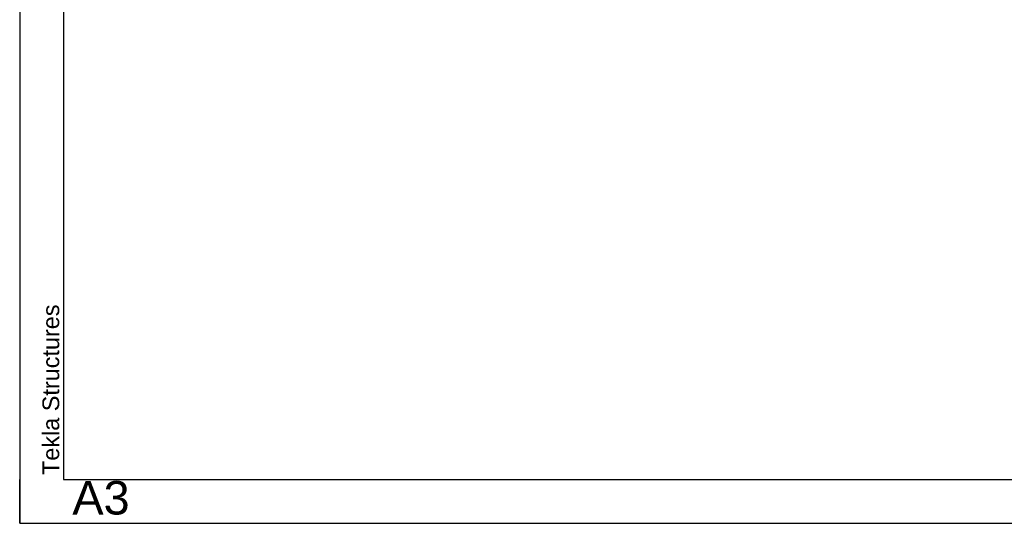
# Model space of a CAD drawing. Header units: millimetres. Extents: x 0 to 42000, y 0 to 29700.
# Tile 1 of 29: x 0 to 11220, y 0 to 5737. Entities that reach past the tile are written whole.
import ezdxf

# ---------------------------------------------------------------- set-up
doc = ezdxf.new("R2010")
doc.units = ezdxf.units.MM
doc.layers.add('TS_FORMATKA', color=7, linetype='Continuous')
doc.styles.add('Arial', font='ARIAL.TTF', dxfattribs={"height": 0.2})

# ---------------------------------------------------------------- blocks, each defined once
blk = doc.blocks.new('Unknown-293068075-1306')
at = {"layer": 'TS_FORMATKA', "color": 7, "linetype": 'Continuous'}
for p, q in [((0, 29700), (0, 0)), ((500, 29200), (500, 500)), ((0, 0), (0, 500)), ((500, 500), (41500, 500)), ((0, 0), (42000, 0))]:
    blk.add_line(p, q, dxfattribs=at)
at = {"layer": 'TS_FORMATKA', "color": 174, "linetype": 'Continuous', "style": 'Arial'}
blk.add_text('Tekla Structures', height=191.02, rotation=90, dxfattribs=at).set_placement((450, 550))
blk = doc.blocks.new('Unknown-293068075-8432')
at = {"layer": 'TS_FORMATKA', "color": 1, "style": 'Arial'}
blk.add_text('A3', height=382.03125, dxfattribs=at).set_placement((600, 100.0001))

msp = doc.modelspace()

# ---------------------------------------------------------------- block references
for name in ['Unknown-293068075-1306', 'Unknown-293068075-8432']:
    msp.add_blockref(name, (0, 0))

doc.saveas('drawing.dxf')
